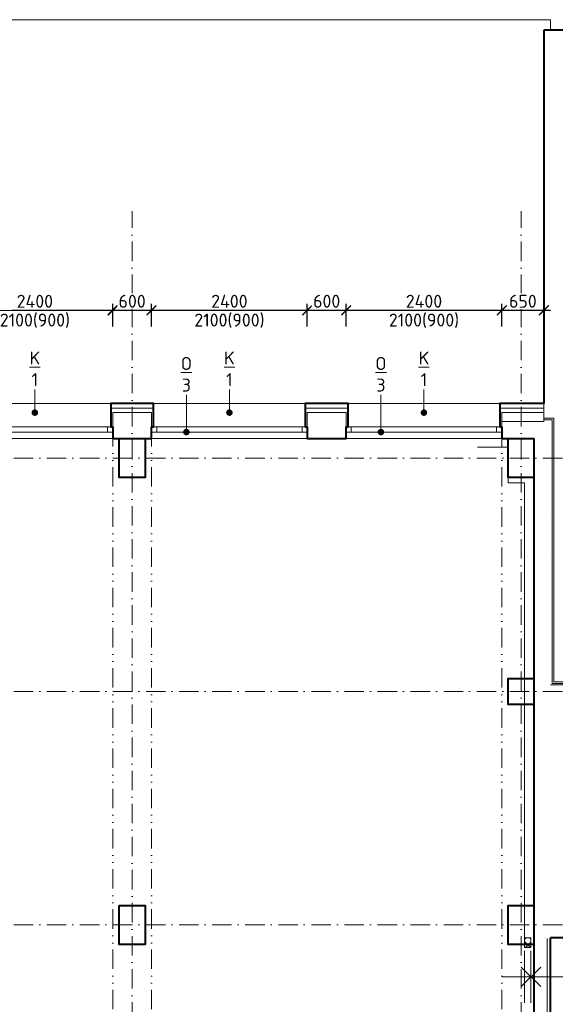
# Model space of a CAD drawing. Header units: metres. Extents: x -115250 to 1551995, y -140807 to 374743.
# Tile 141 of 205: x 101543 to 109802, y 151456 to 166641. Entities that reach past the tile are written whole.
import ezdxf
from ezdxf import colors
from ezdxf.entities.mleader import LeaderData, LeaderLine
from ezdxf.math import Vec2, Vec3

# ---------------------------------------------------------------- set-up
doc = ezdxf.new("R2010")
doc.units = ezdxf.units.M
doc.header["$LTSCALE"] = 100
doc.header["$PDMODE"] = 3
doc.header["$PDSIZE"] = 150
for name, pattern in [('0102aČERCHOVANÁ', [5.1, 3, -1, 0.1, -1]), ('0103aDVOJČERCHOVANÁ', [6.2, 3, -1, 0.1, -1, 0.1, -1]), ('DOT', [1, 0, -1, 0])]:
    doc.linetypes.add(name, pattern=pattern)
doc.layers.get('Defpoints').update_dxf_attribs({"lineweight": 9})
for name, color, linetype, lineweight in [('010-izolace EPS', 12, '0109IZOLACEEPS', 9), ('010-kota', 3, 'Continuous', 9), ('010-okno', 10, 'Continuous', 15), ('010-okno bublina', 12, 'Continuous', 9), ('010-tenka', 10, 'Continuous', 15), ('010-tlusta', 10, 'Continuous', 40), ('012-klempirske popis', 16, 'Continuous', 9), ('910-dvere', 7, 'Continuous', 15), ('910-osa', 8, '0102aČERCHOVANÁ', 9), ('910-tenka', 4, 'Continuous', 15), ('910-tenka nad', 4, '0103aDVOJČERCHOVANÁ', 15), ('910-tlusta', 6, 'Continuous', 40), ('bourani', 7, 'Continuous', 9)]:
    doc.layers.add(name, color=color, linetype=linetype, lineweight=lineweight)
doc.layers.add('010-RASTR PODHLED', color=7, linetype='Continuous', lineweight=9, true_color=0x3a322c)
doc.layers.add('910-srafa', color=8, linetype='Continuous', lineweight=9, transparency=0.5)
doc.styles.add('ISOCPEUR', font='isocpeur.ttf')
doc.linetypes.add('0109IZOLACEEPS', pattern='A,1e-05,[2,atsunami.shx,S=0.4871,R=0,X=0,Y=0],-0.9742,[2,atsunami.shx,S=0.4871,R=180,X=0,Y=0],-1e-05', length=0.97422)
doc.dimstyles.new('TSUNAMI_100', dxfattribs={"dimscale": 100, "dimtxt": 2, "dimasz": 1.5, "dimexe": 1, "dimexo": 2, "dimgap": 0.4, "dimtad": 1, "dimdec": 0, "dimrnd": 5, "dimzin": 0, "dimtxsty": 'ISOCPEUR', "dimblk1": 'ARCHTICK', "dimblk2": 'ARCHTICK', "dimsah": 1, "dimcen": 0.09, "dimdle": 1, "dimclrd": 256, "dimclre": 256, "dimclrt": 256, "dimadec": 0, "dimazin": 0, "dimtfac": 1, "dimtdec": 0, "dimtix": 1, "dimtmove": 1, "dimatfit": 3, "dimfxlon": 1, "dimtfill": 1, "dimtolj": 1, "dimtzin": 0, "dimarcsym": 0})

# ---------------------------------------------------------------- blocks, each defined once
blk = doc.blocks.new('_ARCHTICK')
at = {"color": 0, "linetype": 'ByBlock', "const_width": 0.15}
blk.add_lwpolyline([(-0.5, -0.5), (0.5, 0.5)], dxfattribs=at)
blk = doc.blocks.new('*D648')
at = {"layer": '010-kota', "lineweight": -2, "transparency": 16777216}
for p, q in [((100577, 161909), (100577, 162259)), ((102977, 161909), (102977, 162259)), ((100477, 162159), (103077, 162159))]:
    blk.add_line(p, q, dxfattribs=at)
at = {"layer": 'Defpoints', "color": 0, "transparency": 16777216}
for p in [(102977, 162159), (100577, 160381), (102977, 160381)]:
    blk.add_point(p, dxfattribs=at)
at = {"layer": '010-kota', "lineweight": -2, "transparency": 16777216, "xscale": 150, "yscale": 150, "zscale": 150, "rotation": 180}
blk.add_blockref('_ARCHTICK', (100577, 162159), dxfattribs=at)
at = {"layer": '010-kota', "lineweight": -2, "transparency": 16777216, "xscale": 150, "yscale": 150, "zscale": 150}
blk.add_blockref('_ARCHTICK', (102977, 162159), dxfattribs=at)
at = {"layer": '010-kota', "transparency": 16777216, "insert": (101777, 162299), "char_height": 200, "attachment_point": 5, "style": 'ISOCPEUR', "bg_fill": 3, "box_fill_scale": 1.1, "bg_fill_color": 256, "bg_fill_true_color": 13158600, "bg_fill_transparency": 0}
blk.add_mtext('\\A1;2400', dxfattribs=at)
at = {"layer": '010-kota', "transparency": 16777216, "insert": (101777, 161999), "char_height": 200, "attachment_point": 5, "style": 'ISOCPEUR', "bg_fill": 3, "box_fill_scale": 1.1, "bg_fill_color": 256, "bg_fill_true_color": 13158600, "bg_fill_transparency": 0}
blk.add_mtext('\\A1;2100(900)', dxfattribs=at)
blk = doc.blocks.new('*D649')
at = {"layer": '010-kota', "lineweight": -2, "transparency": 16777216}
for p, q in [((103577, 161909), (103577, 162259)), ((105977, 161909), (105977, 162259)), ((103477, 162159), (106077, 162159))]:
    blk.add_line(p, q, dxfattribs=at)
at = {"layer": 'Defpoints', "color": 0, "transparency": 16777216}
for p in [(105977, 162159), (103577, 160381), (105977, 160381)]:
    blk.add_point(p, dxfattribs=at)
at = {"layer": '010-kota', "lineweight": -2, "transparency": 16777216, "xscale": 150, "yscale": 150, "zscale": 150, "rotation": 180}
blk.add_blockref('_ARCHTICK', (103577, 162159), dxfattribs=at)
at = {"layer": '010-kota', "lineweight": -2, "transparency": 16777216, "xscale": 150, "yscale": 150, "zscale": 150}
blk.add_blockref('_ARCHTICK', (105977, 162159), dxfattribs=at)
at = {"layer": '010-kota', "transparency": 16777216, "insert": (104777, 162299), "char_height": 200, "attachment_point": 5, "style": 'ISOCPEUR', "bg_fill": 3, "box_fill_scale": 1.1, "bg_fill_color": 256, "bg_fill_true_color": 13158600, "bg_fill_transparency": 0}
blk.add_mtext('\\A1;2400', dxfattribs=at)
at = {"layer": '010-kota', "transparency": 16777216, "insert": (104777, 161999), "char_height": 200, "attachment_point": 5, "style": 'ISOCPEUR', "bg_fill": 3, "box_fill_scale": 1.1, "bg_fill_color": 256, "bg_fill_true_color": 13158600, "bg_fill_transparency": 0}
blk.add_mtext('\\A1;2100(900)', dxfattribs=at)
blk = doc.blocks.new('*D650')
at = {"layer": '010-kota', "lineweight": -2, "transparency": 16777216}
for p, q in [((102977, 161909), (102977, 162259)), ((103577, 161909), (103577, 162259)), ((102877, 162159), (103677, 162159))]:
    blk.add_line(p, q, dxfattribs=at)
at = {"layer": 'Defpoints', "color": 0, "transparency": 16777216}
for p in [(102977, 160381), (103577, 160381)]:
    blk.add_point(p, dxfattribs=at)
at = {"layer": '010-kota', "lineweight": -2, "transparency": 16777216, "xscale": 150, "yscale": 150, "zscale": 150, "rotation": 180}
blk.add_blockref('_ARCHTICK', (102977, 162159), dxfattribs=at)
at = {"layer": '010-kota', "lineweight": -2, "transparency": 16777216, "xscale": 150, "yscale": 150, "zscale": 150}
blk.add_blockref('_ARCHTICK', (103577, 162159), dxfattribs=at)
at = {"layer": '010-kota', "transparency": 16777216, "insert": (103277, 162299), "char_height": 200, "attachment_point": 5, "style": 'ISOCPEUR', "bg_fill": 3, "box_fill_scale": 1.1, "bg_fill_color": 256, "bg_fill_true_color": 13158600, "bg_fill_transparency": 0}
blk.add_mtext('\\A1;600', dxfattribs=at)
at = {"layer": 'Defpoints', "color": 0, "transparency": 16777216}
blk.add_point((103577, 162159), dxfattribs=at)
blk = doc.blocks.new('*D651')
at = {"layer": '010-kota', "lineweight": -2, "transparency": 16777216}
for p, q in [((106577, 161909), (106577, 162259)), ((108977, 161909), (108977, 162259)), ((106477, 162159), (109077, 162159))]:
    blk.add_line(p, q, dxfattribs=at)
at = {"layer": 'Defpoints', "color": 0, "transparency": 16777216}
for p in [(108977, 162159), (106577, 160381), (108977, 160381)]:
    blk.add_point(p, dxfattribs=at)
at = {"layer": '010-kota', "lineweight": -2, "transparency": 16777216, "xscale": 150, "yscale": 150, "zscale": 150, "rotation": 180}
blk.add_blockref('_ARCHTICK', (106577, 162159), dxfattribs=at)
at = {"layer": '010-kota', "lineweight": -2, "transparency": 16777216, "xscale": 150, "yscale": 150, "zscale": 150}
blk.add_blockref('_ARCHTICK', (108977, 162159), dxfattribs=at)
at = {"layer": '010-kota', "transparency": 16777216, "insert": (107777, 162299), "char_height": 200, "attachment_point": 5, "style": 'ISOCPEUR', "bg_fill": 3, "box_fill_scale": 1.1, "bg_fill_color": 256, "bg_fill_true_color": 13158600, "bg_fill_transparency": 0}
blk.add_mtext('\\A1;2400', dxfattribs=at)
at = {"layer": '010-kota', "transparency": 16777216, "insert": (107777, 161999), "char_height": 200, "attachment_point": 5, "style": 'ISOCPEUR', "bg_fill": 3, "box_fill_scale": 1.1, "bg_fill_color": 256, "bg_fill_true_color": 13158600, "bg_fill_transparency": 0}
blk.add_mtext('\\A1;2100(900)', dxfattribs=at)
blk = doc.blocks.new('*D652')
at = {"layer": '010-kota', "lineweight": -2, "transparency": 16777216}
for p, q in [((105977, 161909), (105977, 162259)), ((106577, 161909), (106577, 162259)), ((105877, 162159), (106677, 162159))]:
    blk.add_line(p, q, dxfattribs=at)
at = {"layer": 'Defpoints', "color": 0, "transparency": 16777216}
for p in [(105977, 160381), (106577, 160381)]:
    blk.add_point(p, dxfattribs=at)
at = {"layer": '010-kota', "lineweight": -2, "transparency": 16777216, "xscale": 150, "yscale": 150, "zscale": 150, "rotation": 180}
blk.add_blockref('_ARCHTICK', (105977, 162159), dxfattribs=at)
at = {"layer": '010-kota', "lineweight": -2, "transparency": 16777216, "xscale": 150, "yscale": 150, "zscale": 150}
blk.add_blockref('_ARCHTICK', (106577, 162159), dxfattribs=at)
at = {"layer": '010-kota', "transparency": 16777216, "insert": (106277, 162299), "char_height": 200, "attachment_point": 5, "style": 'ISOCPEUR', "bg_fill": 3, "box_fill_scale": 1.1, "bg_fill_color": 256, "bg_fill_true_color": 13158600, "bg_fill_transparency": 0}
blk.add_mtext('\\A1;600', dxfattribs=at)
at = {"layer": 'Defpoints', "color": 0, "transparency": 16777216}
blk.add_point((106577, 162159), dxfattribs=at)
blk = doc.blocks.new('*D653')
at = {"layer": '010-kota', "lineweight": -2, "transparency": 16777216}
for p, q in [((108977, 161909), (108977, 162259)), ((109627, 161909), (109627, 162259)), ((108877, 162159), (109727, 162159))]:
    blk.add_line(p, q, dxfattribs=at)
at = {"layer": 'Defpoints', "color": 0, "transparency": 16777216}
for p in [(109627, 160581), (108977, 160381)]:
    blk.add_point(p, dxfattribs=at)
at = {"layer": '010-kota', "lineweight": -2, "transparency": 16777216, "xscale": 150, "yscale": 150, "zscale": 150, "rotation": 180}
blk.add_blockref('_ARCHTICK', (108977, 162159), dxfattribs=at)
at = {"layer": '010-kota', "lineweight": -2, "transparency": 16777216, "xscale": 150, "yscale": 150, "zscale": 150}
blk.add_blockref('_ARCHTICK', (109627, 162159), dxfattribs=at)
at = {"layer": '010-kota', "transparency": 16777216, "insert": (109302, 162299), "char_height": 200, "attachment_point": 5, "style": 'ISOCPEUR', "bg_fill": 3, "box_fill_scale": 1.1, "bg_fill_color": 256, "bg_fill_true_color": 13158600, "bg_fill_transparency": 0}
blk.add_mtext('\\A1;650', dxfattribs=at)
at = {"layer": 'Defpoints', "color": 0, "transparency": 16777216}
blk.add_point((109627, 162159), dxfattribs=at)
blk = doc.blocks.new('_Dot')
at = {"color": 0, "linetype": 'ByBlock', "lineweight": -2}
blk.add_line((-0.5, 0), (-1, 0), dxfattribs=at)
at = {"color": 0, "linetype": 'ByBlock', "const_width": 0.5}
blk.add_lwpolyline([(-0.25, 0, 1), (0.25, 0, 1)], format="xyb", close=True, dxfattribs=at)

msp = doc.modelspace()

# ---------------------------------------------------------------- hatches: boundary and pattern name
at = {"layer": '910-srafa', "linetype": 'Continuous', "lineweight": 0}
h = msp.add_hatch(dxfattribs=at)
h.set_pattern_fill('PLASTY', color=256, scale=7.9375, angle=180, style=0, pattern_type=2)
h.set_pattern_definition([(225.000001, (-480769.99, 214736.25), (70.710678, -70.710678), []), (134.999999, (-480769.99, 214736.25), (-70.710678, -70.710678), [])])
h.paths.add_polyline_path([(109327, 152331.4), (109427, 152331.4), (109427, 152481.2), (109327, 152481.2)], flags=0)

# ---------------------------------------------------------------- linework, layer by layer
at = {"layer": '010-okno'}
for p, q in [((100576.7, 160281.2), (102976.7, 160281.2)), ((103576.7, 160281.2), (105976.7, 160281.2)), ((106576.7, 160281.2), (108976.7, 160281.2))]:
    msp.add_line(p, q, dxfattribs=at)
at = {"layer": '010-RASTR PODHLED', "linetype": 'Continuous', "lineweight": 0, "flags": 128}
msp.add_lwpolyline([(109677.4, 151273.8), (109677.4, 152473.4)], dxfattribs=at)
at = {"layer": '910-dvere', "linetype": 'Continuous', "lineweight": 0}
for p, q in [((109777, 160496.3), (109627, 160496.3)), ((109752, 160471.2), (109627, 160471.2)), ((109752, 160471.2), (109752, 156406.3)), ((109777, 160496.3), (109777, 156431.3)), ((109752, 156406.3), (112027.4, 156406.3)), ((109777, 156431.3), (112027.4, 156431.3)), ((112027.4, 156381.3), (109727, 156381.3)), ((109727.4, 155981.2), (109727, 155981.2)), ((109327, 152331.4), (109327, 152481.2)), ((109427, 152331.4), (109427, 152481.2)), ((109327, 152331.4), (109427, 152331.4)), ((109327, 152281.4), (109327, 151481.4)), ((109427, 152281.4), (109427, 151481.4)), ((109427, 151881.4), (108982.9, 151881.4)), ((109427, 151881.4), (110275.9, 151881.4))]:
    msp.add_line(p, q, dxfattribs=at)
msp.add_point((109427, 151881.4), dxfattribs=at)
at = {"layer": '910-osa'}
for p, q in [((103277, 142009.5), (103277, 163690.5)), ((109277, 142009.5), (109277, 163690.5)), ((40251.5, 159881.2), (114312.1, 159881.2)), ((40251.5, 156281.2), (114312.1, 156281.2)), ((40251.5, 152681.2), (114312.1, 152681.2))]:
    msp.add_line(p, q, dxfattribs=at)
at = {"layer": '910-tenka'}
for p, q in [((32977, 166641.2), (109727, 166641.2)), ((109727, 166641.2), (108603.5, 166641.2)), ((109727, 166481.4), (109727, 166641.2)), ((109627, 160446.3), (108977, 160446.3)), ((100402, 160181.2), (109077, 160181.2)), ((108603.5, 160046.3), (109077, 160046.3)), ((109077, 160046.3), (109077, 159496.3)), ((109077, 159496.3), (109327, 159496.3)), ((109327, 159496.3), (109327, 152481.2)), ((109427, 152481.2), (109327, 152481.2))]:
    msp.add_line(p, q, dxfattribs=at)
at = {"layer": '910-tenka nad', "linetype": '0103aDVOJČERCHOVANÁ'}
for p, q in [((102977, 145181.2), (102977, 160181.2)), ((103577, 145181.2), (103577, 160181.2)), ((108977, 145181.2), (108977, 160181.2))]:
    msp.add_line(p, q, dxfattribs=at)
at = {"layer": '910-tlusta'}
for p, q in [((109627, 166481.4), (109627, 160721.2)), ((111276.8, 166481.4), (109627, 166481.4)), ((108977, 160361.2), (108977, 160181.2)), ((108977, 160181.2), (109477, 160181.2)), ((109477, 144781.2), (109477, 160181.2)), ((111027.4, 152481.2), (109727, 152481.2)), ((109727, 151281.6), (109727, 152481.2))]:
    msp.add_line(p, q, dxfattribs=at)
for points in [[(102977, 160361.2), (102977, 160181.2), (103577, 160181.2), (103577, 160361.2)], [(105977, 160361.2), (105977, 160181.2), (106577, 160181.2), (106577, 160361.2)], [(109477, 159581.2), (109077, 159581.2), (109077, 160181.2)], [(109477, 156081.2), (109077, 156081.2), (109077, 156481.2), (109477, 156481.2)], [(109477, 152381.2), (109077, 152381.2), (109077, 152981.2), (109477, 152981.2)]]:
    msp.add_lwpolyline(points, dxfattribs=at)
for points in [[(103077, 160181.2), (103477, 160181.2), (103477, 159581.2), (103077, 159581.2)], [(103077, 152981.2), (103477, 152981.2), (103477, 152381.2), (103077, 152381.2)]]:
    msp.add_lwpolyline(points, close=True, dxfattribs=at)
at = {"layer": 'bourani', "linetype": 'DOT', "lineweight": 0}
for p, q in [((109727, 158962.6), (109727, 158862.6)), ((109727, 158402.3), (109727, 158502.3))]:
    msp.add_line(p, q, dxfattribs=at)

# ---------------------------------------------------------------- next in the draw order: dimensions: what is measured, and where the dimension line sits
at = {"layer": '010-kota'}
for base, p1, p2, picture, middle in [((102977, 162159.3), (100577, 160381.2), (102977, 160381.2), '*D648', (101777, 162159.3)), ((105977, 162159.3), (103577, 160381.2), (105977, 160381.2), '*D649', (104777, 162159.3)), ((108977, 162159.3), (106577, 160381.2), (108977, 160381.2), '*D651', (107777, 162159.3))]:
    dim = msp.add_linear_dim(base=base, p1=p1, p2=p2, text='<>\\X2100(900)', dimstyle='TSUNAMI_100', dxfattribs=at)
    dim.commit()
    dim.dimension.update_dxf_attribs({"geometry": picture, "text_midpoint": middle})

# ---------------------------------------------------------------- next in the draw order: dimensions: what is measured, and where the dimension line sits
for base, p1, p2, picture, middle in [((103577, 162159.3), (102977, 160381.2), (103577, 160381.2), '*D650', (103277, 162299.3)), ((106577, 162159.3), (105977, 160381.2), (106577, 160381.2), '*D652', (106277, 162299.3)), ((109627, 162159.3), (108977, 160381.2), (109627, 160581.2), '*D653', (109302, 162299.3))]:
    dim = msp.add_linear_dim(base=base, p1=p1, p2=p2, dimstyle='TSUNAMI_100', dxfattribs=at)
    dim.commit()
    dim.dimension.update_dxf_attribs({"geometry": picture, "text_midpoint": middle})

# ---------------------------------------------------------------- next in the draw order: leaders
at = {"layer": '010-okno bublina'}
ml = msp.add_multileader_mtext('Standard', dxfattribs=at)
ml.set_content('{\\LO\\P}3', color=256, style='ISOCPEUR')
ml.set_leader_properties(color=256, linetype='ByLayer', lineweight=-1)
ml.set_arrow_properties(name='DOT')
ml.build(insert=Vec2(0, 0))
ml.multileader.update_dxf_attribs({"has_text_frame": 1, "text_attachment_direction": 1, "text_left_attachment_type": 2, "text_right_attachment_type": 2, "dogleg_length": 0.0018, "arrow_head_size": 100, "scale": 200})
ctx = ml.context
ctx.base_point, ctx.scale, ctx.char_height, ctx.arrow_head_size, ctx.landing_gap_size, ctx.plane_origin = Vec3(104113.4, 160856.1), 200, 200, 100, 50, Vec3(106546.8, 159881.4)
ctx.left_attachment, ctx.right_attachment, ctx.text_align_type = 2, 2, 1
notes = []
notes.append((ctx, [(0, (1, 1, 0), (104113.4, 160856.1), (1, 0), 0, [(0, [(104113.4, 160281.2)], 0, [])])]))
ctx.mtext.insert, ctx.mtext.alignment, ctx.mtext.flow_direction = Vec3(104113.4, 161439.4), 2, 5
ml = msp.add_multileader_mtext('Standard', dxfattribs=at)
ml.set_content('{\\LO\\P}3', color=256, style='ISOCPEUR')
ml.set_leader_properties(color=256, linetype='ByLayer', lineweight=-1)
ml.set_arrow_properties(name='DOT')
ml.build(insert=Vec2(0, 0))
ml.multileader.update_dxf_attribs({"has_text_frame": 1, "text_attachment_direction": 1, "text_left_attachment_type": 2, "text_right_attachment_type": 2, "dogleg_length": 0.0018, "arrow_head_size": 100, "scale": 200})
ctx = ml.context
ctx.base_point, ctx.scale, ctx.char_height, ctx.arrow_head_size, ctx.landing_gap_size, ctx.plane_origin = Vec3(107113.4, 160856.1), 200, 200, 100, 50, Vec3(109546.8, 159881.4)
ctx.left_attachment, ctx.right_attachment, ctx.text_align_type = 2, 2, 1
notes.append((ctx, [(0, (1, 1, 0), (107113.4, 160856.1), (1, 0), 0, [(0, [(107113.4, 160281.2)], 0, [])])]))
ctx.mtext.insert, ctx.mtext.alignment, ctx.mtext.flow_direction = Vec3(107113.4, 161439.4), 2, 5
at = {"layer": '012-klempirske popis'}
ml = msp.add_multileader_mtext('Standard', dxfattribs=at)
ml.set_content('{\\LK\\P}1', color=256, style='ISOCPEUR')
ml.set_leader_properties(color=256, linetype='ByLayer', lineweight=-1)
ml.set_arrow_properties(name='DOT')
ml.build(insert=Vec2(0, 0))
ml.multileader.update_dxf_attribs({"has_text_frame": 1, "text_attachment_direction": 1, "text_left_attachment_type": 2, "text_right_attachment_type": 2, "dogleg_length": 0.0018, "arrow_head_size": 100, "scale": 200})
ctx = ml.context
ctx.base_point, ctx.scale, ctx.char_height, ctx.arrow_head_size, ctx.landing_gap_size, ctx.plane_origin = Vec3(101776.7, 160940.5), 200, 200, 100, 50, Vec3(104210.2, 159781.4)
ctx.left_attachment, ctx.right_attachment, ctx.text_align_type = 2, 2, 1
notes.append((ctx, [(0, (1, 1, 0), (101776.7, 160940.5), (1, 0), 0, [(0, [(101776.7, 160581.2)], 0, [])])]))
ctx.mtext.insert, ctx.mtext.alignment, ctx.mtext.flow_direction = Vec3(101776.7, 161523.9), 2, 5
ml = msp.add_multileader_mtext('Standard', dxfattribs=at)
ml.set_content('{\\LK\\P}1', color=256, style='ISOCPEUR')
ml.set_leader_properties(color=256, linetype='ByLayer', lineweight=-1)
ml.set_arrow_properties(name='DOT')
ml.build(insert=Vec2(0, 0))
ml.multileader.update_dxf_attribs({"has_text_frame": 1, "text_attachment_direction": 1, "text_left_attachment_type": 2, "text_right_attachment_type": 2, "dogleg_length": 0.0018, "arrow_head_size": 100, "scale": 200})
ctx = ml.context
ctx.base_point, ctx.scale, ctx.char_height, ctx.arrow_head_size, ctx.landing_gap_size, ctx.plane_origin = Vec3(104776.7, 160940.5), 200, 200, 100, 50, Vec3(107210.2, 159781.4)
ctx.left_attachment, ctx.right_attachment, ctx.text_align_type = 2, 2, 1
notes.append((ctx, [(0, (1, 1, 0), (104776.7, 160940.5), (1, 0), 0, [(0, [(104776.7, 160581.2)], 0, [])])]))
ctx.mtext.insert, ctx.mtext.alignment, ctx.mtext.flow_direction = Vec3(104776.7, 161523.9), 2, 5
ml = msp.add_multileader_mtext('Standard', dxfattribs=at)
ml.set_content('{\\LK\\P}1', color=256, style='ISOCPEUR')
ml.set_leader_properties(color=256, linetype='ByLayer', lineweight=-1)
ml.set_arrow_properties(name='DOT')
ml.build(insert=Vec2(0, 0))
ml.multileader.update_dxf_attribs({"has_text_frame": 1, "text_attachment_direction": 1, "text_left_attachment_type": 2, "text_right_attachment_type": 2, "dogleg_length": 0.0018, "arrow_head_size": 100, "scale": 200})
ctx = ml.context
ctx.base_point, ctx.scale, ctx.char_height, ctx.arrow_head_size, ctx.landing_gap_size, ctx.plane_origin = Vec3(107776.7, 160940.5), 200, 200, 100, 50, Vec3(110210.2, 159781.4)
ctx.left_attachment, ctx.right_attachment, ctx.text_align_type = 2, 2, 1
notes.append((ctx, [(0, (1, 1, 0), (107776.7, 160940.5), (1, 0), 0, [(0, [(107776.7, 160581.2)], 0, [])])]))
ctx.mtext.insert, ctx.mtext.alignment, ctx.mtext.flow_direction = Vec3(107776.7, 161523.9), 2, 5
for ctx, leaders in notes:
    for number, flags, end, landing, length, lines in leaders:
        leader = LeaderData()
        leader.index, (leader.has_last_leader_line, leader.has_dogleg_vector, leader.attachment_direction) = number, flags
        leader.last_leader_point, leader.dogleg_vector, leader.dogleg_length = Vec3(end), Vec3(landing), length
        for number, points, colour, breaks in lines:
            line = LeaderLine()
            line.index, line.vertices, line.color, line.breaks = number, Vec3.list(points), colors.encode_raw_color(colour), breaks
            leader.lines.append(line)
        ctx.leaders.append(leader)

# ---------------------------------------------------------------- next in the draw order: linework, layer by layer
at = {"layer": '010-izolace EPS', "ltscale": 1.4}
for p, q in [((102947, 160651.2), (103607, 160651.2)), ((105947, 160651.2), (106607, 160651.2)), ((108947, 160651.2), (109627, 160651.2))]:
    msp.add_line(p, q, dxfattribs=at)
at = {"layer": '010-okno'}
for p, q in [((100576.7, 160361.2), (102976.7, 160361.2)), ((102896.7, 160361.2), (102896.7, 160281.2)), ((103576.7, 160361.2), (105976.7, 160361.2)), ((103656.7, 160361.2), (103656.7, 160281.2)), ((105896.7, 160361.2), (105896.7, 160281.2)), ((106577, 160361.2), (108976.7, 160361.2)), ((106656.7, 160361.2), (106656.7, 160281.2)), ((108896.7, 160361.2), (108896.7, 160281.2))]:
    msp.add_line(p, q, dxfattribs=at)
at = {"layer": '010-tenka'}
for p, q in [((100607, 160721.2), (102947, 160721.2)), ((103607, 160721.2), (105947, 160721.2)), ((106607, 160721.2), (108947, 160721.2))]:
    msp.add_line(p, q, dxfattribs=at)
at = {"layer": '010-tlusta'}
for points in [[(103577, 160361.2), (103607, 160361.2), (103607, 160581.2), (103607, 160721.2), (102977, 160721.2), (102947, 160721.2), (102947, 160361.2), (102977, 160361.2)], [(106577, 160361.2), (106607, 160361.2), (106607, 160581.2), (106607, 160721.2), (105977, 160721.2), (105947, 160721.2), (105947, 160361.2), (105977, 160361.2)], [(109627, 160721.2), (108977, 160721.2), (108947, 160721.2), (108947, 160361.2), (108977, 160361.2)]]:
    msp.add_lwpolyline(points, dxfattribs=at)
at = {"layer": '910-tenka'}
for p, q in [((109627, 160581.2), (109627, 160721.2)), ((103576.7, 160581.2), (102977, 160581.2)), ((102977, 160581.2), (102977, 160361.2)), ((103576.7, 160361.2), (103576.7, 160581.2)), ((105977, 160581.2), (105976.7, 160361.2)), ((106577, 160581.2), (105977, 160581.2)), ((106577, 160361.2), (106577, 160581.2)), ((108977, 160361.2), (108977, 160581.2)), ((108977, 160581.2), (109627, 160581.2)), ((109627, 160581.2), (109627, 160446.3))]:
    msp.add_line(p, q, dxfattribs=at)

doc.saveas('drawing.dxf')
